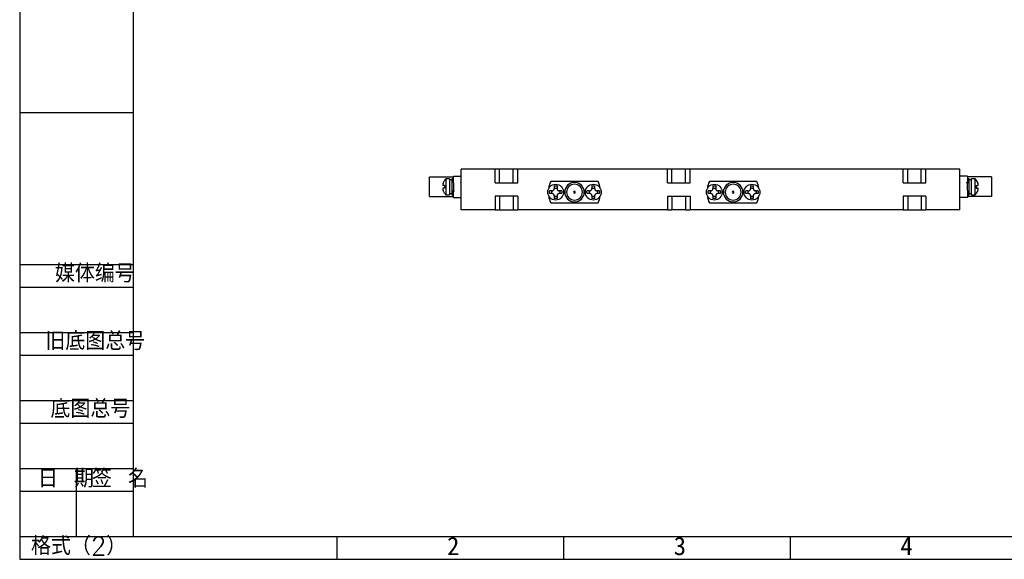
# Model space of a CAD drawing. Header units: millimetres. Extents: x 0 to 420, y 0 to 297.
# Tile 1 of 7: x 0 to 217, y 0 to 119. Entities that reach past the tile are written whole.
import ezdxf

# ---------------------------------------------------------------- set-up
doc = ezdxf.new("R2010")
doc.units = ezdxf.units.MM
for name, color, linetype in [('10', 7, 'Continuous'), ('5', 7, 'Continuous'), ('9', 7, 'Continuous'), ('图框文字', 7, 'Continuous')]:
    doc.layers.add(name, color=color, linetype=linetype)
doc.styles.add('SLDTEXTSTYLE0', font='txt', dxfattribs={"bigfont": 'bigfont'})
doc.styles.add('SLDTEXTSTYLE1', font='txt')

msp = doc.modelspace()

# ---------------------------------------------------------------- linework, layer by layer
at = {"color": 7, "linetype": 'Continuous', "lineweight": 25}
for p, q in [((97.37, 77.031), (97.37, 86.031)), ((104.87, 86.031), (97.37, 86.031)), ((104.87, 83.031), (104.87, 86.031)), ((105.87, 86.031), (104.87, 86.031)), ((105.87, 83.031), (105.87, 86.031)), ((108.87, 86.031), (105.87, 86.031)), ((108.87, 83.031), (108.87, 86.031)), ((109.87, 86.031), (108.87, 86.031)), ((109.87, 83.031), (109.87, 86.031)), ((142.87, 86.031), (109.87, 86.031)), ((109.87, 83.031), (109.87, 86.031)), ((142.87, 83.031), (142.87, 86.031)), ((143.87, 86.031), (142.87, 86.031)), ((143.87, 83.031), (143.87, 86.031)), ((146.87, 86.031), (143.87, 86.031)), ((146.87, 83.031), (146.87, 86.031)), ((147.87, 86.031), (146.87, 86.031)), ((147.87, 83.031), (147.87, 86.031)), ((194.87, 86.031), (147.87, 86.031)), ((147.87, 83.031), (147.87, 86.031)), ((147.87, 86.031), (147.87, 86.031)), ((194.87, 83.031), (194.87, 86.031)), ((195.87, 86.031), (194.87, 86.031)), ((195.87, 83.031), (195.87, 86.031)), ((198.87, 86.031), (195.87, 86.031)), ((198.87, 83.031), (198.87, 86.031)), ((199.87, 86.031), (198.87, 86.031)), ((199.87, 83.031), (199.87, 86.031)), ((207.37, 86.031), (199.87, 86.031)), ((199.87, 83.031), (199.87, 86.031)), ((199.87, 86.031), (199.87, 86.031)), ((207.37, 77.031), (207.37, 86.031)), ((90.37, 79.981), (90.37, 84.281)), ((90.37, 84.281), (95.67, 84.281)), ((93.409, 82.931), (93.732, 83.514)), ((94.77, 83.881), (93.97, 83.881)), ((93.97, 83.881), (93.97, 80.381)), ((94.77, 83.881), (94.77, 80.381)), ((95.32, 83.631), (94.77, 83.631)), ((95.67, 83.881), (95.32, 83.881)), ((95.32, 83.881), (95.32, 80.381)), ((95.67, 82.963), (95.67, 84.481)), ((95.67, 84.481), (97.37, 84.481)), ((95.67, 82.963), (95.67, 81.306)), ((95.718, 83.114), (95.71, 83.127)), ((104.87, 83.031), (109.87, 83.031)), ((109.87, 83.031), (109.87, 83.031)), ((127.618, 83.281), (117.122, 83.281)), ((142.87, 83.031), (147.87, 83.031)), ((147.87, 83.031), (147.87, 83.031)), ((162.618, 83.281), (152.122, 83.281)), ((194.87, 83.031), (199.87, 83.031)), ((199.87, 83.031), (199.87, 83.031)), ((209.07, 84.481), (207.37, 84.481)), ((209.07, 84.481), (209.07, 82.947)), ((214.37, 84.281), (209.07, 84.281)), ((209.42, 83.881), (209.07, 83.881)), ((209.07, 81.298), (209.07, 82.956)), ((209.42, 80.381), (209.42, 83.881)), ((209.97, 83.631), (209.42, 83.631)), ((210.77, 83.881), (209.97, 83.881)), ((209.97, 80.381), (209.97, 83.881)), ((210.77, 80.381), (210.77, 83.881)), ((211.008, 83.514), (211.009, 83.515)), ((211.008, 83.514), (211.331, 82.931)), ((214.37, 84.281), (214.37, 79.981)), ((93.732, 82.431), (93.409, 82.431)), ((93.732, 81.831), (93.409, 81.831)), ((93.732, 80.747), (93.409, 81.331)), ((93.732, 80.747), (93.731, 80.746)), ((93.97, 80.381), (94.77, 80.381)), ((94.77, 80.631), (95.32, 80.631)), ((95.32, 80.381), (95.67, 80.381)), ((95.67, 79.781), (95.67, 81.314)), ((117.42, 81.231), (116.836, 81.231)), ((117.42, 80.631), (116.836, 80.631)), ((117.32, 81.231), (117.32, 80.631)), ((117.92, 82.314), (117.92, 81.731)), ((117.92, 81.831), (118.52, 81.831)), ((118.52, 82.314), (118.52, 81.731)), ((119.604, 81.231), (119.02, 81.231)), ((119.604, 80.631), (119.02, 80.631)), ((119.12, 81.231), (119.12, 80.631)), ((125.72, 81.231), (125.136, 81.231)), ((125.72, 80.631), (125.136, 80.631)), ((125.62, 81.231), (125.62, 80.631)), ((126.22, 82.314), (126.22, 81.731)), ((126.22, 81.831), (126.82, 81.831)), ((126.82, 82.314), (126.82, 81.731)), ((127.904, 81.231), (127.32, 81.231)), ((127.904, 80.631), (127.32, 80.631)), ((127.42, 81.231), (127.42, 80.631)), ((152.42, 81.231), (151.836, 81.231)), ((152.42, 80.631), (151.836, 80.631)), ((152.32, 81.231), (152.32, 80.631)), ((152.92, 82.314), (152.92, 81.731)), ((152.92, 81.831), (153.52, 81.831)), ((153.52, 82.314), (153.52, 81.731)), ((154.604, 81.231), (154.02, 81.231)), ((154.604, 80.631), (154.02, 80.631)), ((154.12, 81.231), (154.12, 80.631)), ((160.72, 81.231), (160.136, 81.231)), ((160.72, 80.631), (160.136, 80.631)), ((160.62, 81.231), (160.62, 80.631)), ((161.22, 82.314), (161.22, 81.731)), ((161.22, 81.831), (161.82, 81.831)), ((161.82, 82.314), (161.82, 81.731)), ((162.904, 81.231), (162.32, 81.231)), ((162.904, 80.631), (162.32, 80.631)), ((162.42, 81.231), (162.42, 80.631)), ((209.022, 81.148), (209.03, 81.134)), ((209.07, 81.298), (209.07, 79.781)), ((209.07, 80.381), (209.42, 80.381)), ((209.42, 80.631), (209.97, 80.631)), ((209.97, 80.381), (210.77, 80.381)), ((211.008, 82.431), (211.331, 82.431)), ((211.008, 81.831), (211.331, 81.831)), ((211.331, 81.331), (211.008, 80.747)), ((90.37, 79.981), (95.67, 79.981)), ((95.67, 79.781), (97.37, 79.781)), ((109.87, 80.031), (104.87, 80.031)), ((104.87, 80.031), (104.87, 77.031)), ((105.87, 80.031), (105.87, 77.031)), ((108.87, 80.031), (108.87, 77.031)), ((109.87, 80.031), (109.87, 77.031)), ((109.87, 80.031), (109.87, 77.031)), ((109.87, 80.031), (109.87, 80.031)), ((117.122, 78.581), (127.618, 78.581)), ((117.92, 80.131), (117.92, 79.547)), ((117.92, 80.031), (118.52, 80.031)), ((118.52, 80.131), (118.52, 79.547)), ((126.22, 80.131), (126.22, 79.547)), ((126.22, 80.031), (126.82, 80.031)), ((126.82, 80.131), (126.82, 79.547)), ((142.87, 80.031), (147.87, 80.031)), ((142.87, 80.031), (142.87, 77.031)), ((143.87, 80.031), (143.87, 77.031)), ((146.87, 80.031), (146.87, 77.031)), ((147.87, 80.031), (147.87, 77.031)), ((147.87, 80.031), (147.87, 77.031)), ((147.87, 80.031), (147.87, 80.031)), ((152.122, 78.581), (162.618, 78.581)), ((152.92, 80.131), (152.92, 79.547)), ((152.92, 80.031), (153.52, 80.031)), ((153.52, 80.131), (153.52, 79.547)), ((161.22, 80.131), (161.22, 79.547)), ((161.22, 80.031), (161.82, 80.031)), ((161.82, 80.131), (161.82, 79.547)), ((199.87, 80.031), (194.87, 80.031)), ((194.87, 80.031), (194.87, 77.031)), ((195.87, 80.031), (195.87, 77.031)), ((198.87, 80.031), (198.87, 77.031)), ((199.87, 80.031), (199.87, 77.031)), ((199.87, 80.031), (199.87, 77.031)), ((199.87, 80.031), (199.87, 80.031)), ((209.07, 79.781), (207.37, 79.781)), ((214.37, 79.981), (209.07, 79.981)), ((104.87, 77.031), (97.37, 77.031)), ((104.87, 77.031), (105.87, 77.031)), ((105.87, 77.031), (108.87, 77.031)), ((108.87, 77.031), (109.87, 77.031)), ((142.87, 77.031), (109.87, 77.031)), ((109.87, 77.031), (109.87, 77.031)), ((142.87, 77.031), (143.87, 77.031)), ((146.87, 77.031), (143.87, 77.031)), ((146.87, 77.031), (147.87, 77.031)), ((194.87, 77.031), (147.87, 77.031)), ((147.87, 77.031), (147.87, 77.031)), ((194.87, 77.031), (195.87, 77.031)), ((195.87, 77.031), (198.87, 77.031)), ((198.87, 77.031), (199.87, 77.031)), ((207.37, 77.031), (199.87, 77.031)), ((199.87, 77.031), (199.87, 77.031))]:
    msp.add_line(p, q, dxfattribs=at)
for centre in [(118.22, 80.931), (126.52, 80.931), (153.22, 80.931), (161.52, 80.931)]:
    msp.add_circle(centre, 1.75, dxfattribs=at)
for centre, radius, start, end in [((98.296, 80.55), 5.46, 142.40156, 146.97349), ((122.37, 80.931), 5.75, 155.87708, 171.67825), ((122.37, 80.931), 2.15, 90, 270), ((122.37, 80.931), 1.75, 90, 270), ((122.37, 80.931), 2.15, 270, 90), ((122.37, 80.931), 1.75, 270, 90), ((122.37, 80.931), 5.75, 8.32175, 24.12292), ((157.37, 80.931), 5.75, 155.87708, 171.67825), ((157.37, 80.931), 2.15, 90, 270), ((157.37, 80.931), 1.75, 90, 270), ((157.37, 80.931), 2.15, 270, 90), ((157.37, 80.931), 1.75, 270, 90), ((157.37, 80.931), 5.75, 8.32175, 24.12292), ((206.444, 80.55), 5.46, 32.9874, 37.59844), ((98.296, 83.712), 5.46, 212.9874, 217.59844), ((122.37, 80.931), 0.19, 90, 270), ((122.37, 80.931), 0.19, 270, 90), ((157.37, 80.931), 0.19, 90, 270), ((157.37, 80.931), 0.19, 270, 90), ((206.444, 83.712), 5.46, 322.40156, 326.97349), ((122.37, 80.931), 5.75, 188.32175, 204.12292), ((122.37, 80.931), 5.75, 335.87708, 351.67825), ((157.37, 80.931), 5.75, 188.32175, 204.12292), ((157.37, 80.931), 5.75, 335.87708, 351.67825)]:
    msp.add_arc(centre, radius, start, end, dxfattribs=at)
for points, knots in [([(93.409, 82.931), (93.386, 82.877), (93.343, 82.778), (93.305, 82.64), (93.302, 82.534), (93.33, 82.464), (93.37, 82.434), (93.399, 82.431), (93.409, 82.431)], [0, 0, 0, 0, 0.2138622, 0.3936336, 0.574217, 0.736903, 0.9120015, 1, 1, 1, 1]), ([(93.731, 83.515), (93.726, 83.518), (93.721, 83.521), (93.731, 83.515), (93.732, 83.514)], [0, 0, 0, 0, 0.9174165, 1, 1, 1, 1]), ([(97.37, 83.002), (97.362, 83.015), (97.341, 83.052), (97.319, 83.089), (97.305, 83.114)], [0, 0, 0, 0, 0.3523061, 1, 1, 1, 1]), ([(207.433, 82.951), (207.416, 82.98), (207.395, 83.016), (207.374, 83.053), (207.37, 83.06)], [0, 0, 0, 0, 0.7927777, 1, 1, 1, 1]), ([(209.021, 82.951), (209.004, 82.98), (208.971, 83.037), (208.937, 83.095), (208.92, 83.124)], [0, 0, 0, 0, 0.4994971, 1, 1, 1, 1]), ([(209.093, 82.959), (209.079, 82.959), (209.054, 82.959), (209.029, 82.959), (209.016, 82.959)], [0, 0, 0, 0, 0.51946377, 1, 1, 1, 1]), ([(211.331, 82.431), (211.354, 82.435), (211.397, 82.444), (211.435, 82.515), (211.438, 82.615), (211.41, 82.737), (211.37, 82.844), (211.341, 82.909), (211.331, 82.931)], [0, 0, 0, 0, 0.2138622, 0.3936336, 0.574217, 0.736903, 0.9120015, 1, 1, 1, 1]), ([(93.409, 81.831), (93.386, 81.826), (93.343, 81.817), (93.305, 81.746), (93.302, 81.646), (93.33, 81.524), (93.37, 81.418), (93.399, 81.352), (93.409, 81.331)], [0, 0, 0, 0, 0.2138622, 0.3936336, 0.574217, 0.736903, 0.9120015, 1, 1, 1, 1]), ([(93.732, 82.431), (93.722, 82.238), (93.712, 82.038), (93.731, 81.839), (93.732, 81.831)], [0, 0, 0, 0, 0.9587009, 1, 1, 1, 1]), ([(95.647, 81.303), (95.661, 81.303), (95.686, 81.303), (95.711, 81.303), (95.724, 81.303)], [0, 0, 0, 0, 0.5194638, 1, 1, 1, 1]), ([(95.719, 81.31), (95.736, 81.281), (95.769, 81.224), (95.803, 81.166), (95.82, 81.137)], [0, 0, 0, 0, 0.4994971, 1, 1, 1, 1]), ([(97.307, 81.31), (97.324, 81.281), (97.345, 81.245), (97.366, 81.209), (97.37, 81.201)], [0, 0, 0, 0, 0.7927777, 1, 1, 1, 1]), ([(116.836, 80.631), (116.83, 80.823), (116.824, 81.024), (116.836, 81.222), (116.836, 81.231)], [0, 0, 0, 0, 0.9587009, 1, 1, 1, 1]), ([(117.42, 81.231), (117.474, 81.235), (117.572, 81.244), (117.711, 81.315), (117.817, 81.415), (117.887, 81.537), (117.917, 81.644), (117.919, 81.709), (117.92, 81.731)], [0, 0, 0, 0, 0.21386219, 0.39363364, 0.57421705, 0.73690298, 0.91200146, 1, 1, 1, 1]), ([(117.92, 80.131), (117.915, 80.184), (117.906, 80.283), (117.835, 80.421), (117.735, 80.527), (117.614, 80.598), (117.507, 80.627), (117.442, 80.63), (117.42, 80.631)], [0, 0, 0, 0, 0.2138622, 0.3936336, 0.574217, 0.736903, 0.9120015, 1, 1, 1, 1]), ([(117.92, 82.314), (118.112, 82.32), (118.313, 82.326), (118.512, 82.315), (118.52, 82.314)], [0, 0, 0, 0, 0.9587009, 1, 1, 1, 1]), ([(118.52, 81.731), (118.525, 81.677), (118.534, 81.578), (118.605, 81.44), (118.705, 81.334), (118.826, 81.264), (118.933, 81.234), (118.998, 81.231), (119.02, 81.231)], [0, 0, 0, 0, 0.2138622, 0.3936336, 0.574217, 0.736903, 0.9120015, 1, 1, 1, 1]), ([(119.02, 80.631), (118.966, 80.626), (118.868, 80.617), (118.729, 80.546), (118.623, 80.446), (118.553, 80.324), (118.523, 80.218), (118.521, 80.152), (118.52, 80.131)], [0, 0, 0, 0, 0.21386219, 0.39363364, 0.57421705, 0.73690298, 0.91200146, 1, 1, 1, 1]), ([(119.604, 81.231), (119.61, 81.038), (119.616, 80.838), (119.604, 80.639), (119.604, 80.631)], [0, 0, 0, 0, 0.9587009, 1, 1, 1, 1]), ([(125.136, 80.631), (125.13, 80.823), (125.124, 81.024), (125.136, 81.222), (125.136, 81.231)], [0, 0, 0, 0, 0.95870089, 1, 1, 1, 1]), ([(125.72, 81.231), (125.774, 81.235), (125.872, 81.244), (126.011, 81.315), (126.117, 81.415), (126.187, 81.537), (126.217, 81.644), (126.219, 81.709), (126.22, 81.731)], [0, 0, 0, 0, 0.2138622, 0.3936336, 0.574217, 0.736903, 0.9120015, 1, 1, 1, 1]), ([(126.22, 80.131), (126.215, 80.184), (126.206, 80.283), (126.135, 80.421), (126.035, 80.527), (125.914, 80.598), (125.807, 80.627), (125.742, 80.63), (125.72, 80.631)], [0, 0, 0, 0, 0.2138622, 0.3936336, 0.574217, 0.736903, 0.9120015, 1, 1, 1, 1]), ([(126.22, 82.314), (126.412, 82.32), (126.613, 82.326), (126.812, 82.315), (126.82, 82.314)], [0, 0, 0, 0, 0.9587009, 1, 1, 1, 1]), ([(126.82, 81.731), (126.825, 81.677), (126.834, 81.578), (126.905, 81.44), (127.005, 81.334), (127.126, 81.264), (127.233, 81.234), (127.298, 81.231), (127.32, 81.231)], [0, 0, 0, 0, 0.21386219, 0.39363364, 0.57421705, 0.73690298, 0.91200146, 1, 1, 1, 1]), ([(127.32, 80.631), (127.266, 80.626), (127.168, 80.617), (127.029, 80.546), (126.923, 80.446), (126.853, 80.324), (126.823, 80.218), (126.821, 80.152), (126.82, 80.131)], [0, 0, 0, 0, 0.21386219, 0.39363364, 0.57421705, 0.73690298, 0.91200146, 1, 1, 1, 1]), ([(127.904, 81.231), (127.91, 81.038), (127.916, 80.838), (127.904, 80.639), (127.904, 80.631)], [0, 0, 0, 0, 0.9587009, 1, 1, 1, 1]), ([(151.836, 80.631), (151.83, 80.823), (151.824, 81.024), (151.836, 81.222), (151.836, 81.231)], [0, 0, 0, 0, 0.95870089, 1, 1, 1, 1]), ([(152.42, 81.231), (152.474, 81.235), (152.572, 81.244), (152.711, 81.315), (152.817, 81.415), (152.887, 81.537), (152.917, 81.644), (152.919, 81.709), (152.92, 81.731)], [0, 0, 0, 0, 0.2138622, 0.3936336, 0.574217, 0.736903, 0.9120015, 1, 1, 1, 1]), ([(152.92, 80.131), (152.915, 80.184), (152.906, 80.283), (152.835, 80.421), (152.735, 80.527), (152.614, 80.598), (152.507, 80.627), (152.442, 80.63), (152.42, 80.631)], [0, 0, 0, 0, 0.2138622, 0.3936336, 0.574217, 0.736903, 0.9120015, 1, 1, 1, 1]), ([(152.92, 82.314), (153.112, 82.32), (153.313, 82.326), (153.512, 82.315), (153.52, 82.314)], [0, 0, 0, 0, 0.9587009, 1, 1, 1, 1]), ([(153.52, 81.731), (153.525, 81.677), (153.534, 81.578), (153.605, 81.44), (153.705, 81.334), (153.826, 81.264), (153.933, 81.234), (153.998, 81.231), (154.02, 81.231)], [0, 0, 0, 0, 0.2138622, 0.3936336, 0.574217, 0.736903, 0.9120015, 1, 1, 1, 1]), ([(154.02, 80.631), (153.966, 80.626), (153.868, 80.617), (153.729, 80.546), (153.623, 80.446), (153.553, 80.324), (153.523, 80.218), (153.521, 80.152), (153.52, 80.131)], [0, 0, 0, 0, 0.2138622, 0.3936336, 0.574217, 0.736903, 0.9120015, 1, 1, 1, 1]), ([(154.604, 81.231), (154.61, 81.038), (154.616, 80.838), (154.604, 80.639), (154.604, 80.631)], [0, 0, 0, 0, 0.9587009, 1, 1, 1, 1]), ([(160.136, 80.631), (160.13, 80.823), (160.124, 81.024), (160.136, 81.222), (160.136, 81.231)], [0, 0, 0, 0, 0.95870089, 1, 1, 1, 1]), ([(160.72, 81.231), (160.774, 81.235), (160.872, 81.244), (161.011, 81.315), (161.117, 81.415), (161.187, 81.537), (161.217, 81.644), (161.219, 81.709), (161.22, 81.731)], [0, 0, 0, 0, 0.21386219, 0.39363364, 0.57421705, 0.73690298, 0.91200146, 1, 1, 1, 1]), ([(161.22, 80.131), (161.215, 80.184), (161.206, 80.283), (161.135, 80.421), (161.035, 80.527), (160.914, 80.598), (160.807, 80.627), (160.742, 80.63), (160.72, 80.631)], [0, 0, 0, 0, 0.2138622, 0.3936336, 0.574217, 0.736903, 0.9120015, 1, 1, 1, 1]), ([(161.22, 82.314), (161.412, 82.32), (161.613, 82.326), (161.812, 82.315), (161.82, 82.314)], [0, 0, 0, 0, 0.9587009, 1, 1, 1, 1]), ([(161.82, 81.731), (161.825, 81.677), (161.834, 81.578), (161.905, 81.44), (162.005, 81.334), (162.126, 81.264), (162.233, 81.234), (162.298, 81.231), (162.32, 81.231)], [0, 0, 0, 0, 0.2138622, 0.3936336, 0.574217, 0.736903, 0.9120015, 1, 1, 1, 1]), ([(162.32, 80.631), (162.266, 80.626), (162.168, 80.617), (162.029, 80.546), (161.923, 80.446), (161.853, 80.324), (161.823, 80.218), (161.821, 80.152), (161.82, 80.131)], [0, 0, 0, 0, 0.2138622, 0.3936336, 0.574217, 0.736903, 0.9120015, 1, 1, 1, 1]), ([(162.904, 81.231), (162.91, 81.038), (162.916, 80.838), (162.904, 80.639), (162.904, 80.631)], [0, 0, 0, 0, 0.9587009, 1, 1, 1, 1]), ([(207.37, 81.259), (207.378, 81.246), (207.399, 81.209), (207.421, 81.172), (207.435, 81.148)], [0, 0, 0, 0, 0.3523061, 1, 1, 1, 1]), ([(211.008, 81.831), (211.018, 82.023), (211.028, 82.224), (211.009, 82.422), (211.008, 82.431)], [0, 0, 0, 0, 0.9587009, 1, 1, 1, 1]), ([(211.009, 80.746), (211.014, 80.744), (211.019, 80.741), (211.009, 80.746), (211.008, 80.747)], [0, 0, 0, 0, 0.9174165, 1, 1, 1, 1]), ([(211.331, 81.331), (211.354, 81.384), (211.397, 81.483), (211.435, 81.621), (211.438, 81.727), (211.41, 81.798), (211.37, 81.827), (211.341, 81.83), (211.331, 81.831)], [0, 0, 0, 0, 0.2138622, 0.3936336, 0.574217, 0.736903, 0.9120015, 1, 1, 1, 1]), ([(118.52, 79.547), (118.328, 79.541), (118.127, 79.535), (117.928, 79.546), (117.92, 79.547)], [0, 0, 0, 0, 0.9587009, 1, 1, 1, 1]), ([(126.82, 79.547), (126.628, 79.541), (126.427, 79.535), (126.228, 79.546), (126.22, 79.547)], [0, 0, 0, 0, 0.9587009, 1, 1, 1, 1]), ([(153.52, 79.547), (153.328, 79.541), (153.127, 79.535), (152.928, 79.546), (152.92, 79.547)], [0, 0, 0, 0, 0.9587009, 1, 1, 1, 1]), ([(161.82, 79.547), (161.628, 79.541), (161.427, 79.535), (161.228, 79.546), (161.22, 79.547)], [0, 0, 0, 0, 0.95870089, 1, 1, 1, 1])]:
    msp.add_open_spline(points, degree=3, knots=knots, dxfattribs=at)
at = {"layer": '10', "color": 7}
for p, q in [((0, 98.5), (25, 98.5)), ((0, 65), (25, 65)), ((0, 60), (25, 60)), ((0, 50), (25, 50)), ((0, 45), (25, 45)), ((0, 35), (25, 35)), ((0, 30), (25, 30)), ((0, 20), (25, 20)), ((0, 15), (25, 15))]:
    msp.add_line(p, q, dxfattribs=at)
at = {"layer": '5', "color": 7, "lineweight": 25}
for p, q in [((25, 292), (25, 5)), ((0, 5), (415, 5))]:
    msp.add_line(p, q, dxfattribs=at)
at = {"layer": '5'}
for p, q in [((70, 0), (70, 5)), ((120, 0), (120, 5)), ((170, 0), (170, 5))]:
    msp.add_line(p, q, dxfattribs=at)
at = {"layer": '9', "color": 7}
for p, q in [((0, 297), (0, 0)), ((0, 0), (420, 0))]:
    msp.add_line(p, q, dxfattribs=at)
at = {"layer": '图框文字'}
msp.add_line((12.5, 5), (12.5, 20), dxfattribs=at)

# ---------------------------------------------------------------- texts
at = {"layer": '10', "color": 7, "char_height": 4, "style": 'SLDTEXTSTYLE0'}
for s, insert, attachment_point in [('媒体编号', (16.586, 65.039), 2), ('旧底图总号', (5.667, 50.106), 1), ('底图总号', (6.791, 35.178), 1), ('  日 期', (6.645, 19.817), 2), ('  签 名', (18.542, 19.817), 2)]:
    msp.add_mtext(s, dxfattribs=dict(at, insert=insert, attachment_point=attachment_point))
at = {"layer": '10', "char_height": 4, "attachment_point": 2}
for s, insert, style in [('格式（2）', (13.008, 4.928), 'SLDTEXTSTYLE0'), ('2', (95.622, 4.928), 'SLDTEXTSTYLE1'), ('3', (145.622, 4.928), 'SLDTEXTSTYLE1'), ('4', (195.622, 4.928), 'SLDTEXTSTYLE1')]:
    msp.add_mtext(s, dxfattribs=dict(at, insert=insert, style=style))

doc.saveas('drawing.dxf')
